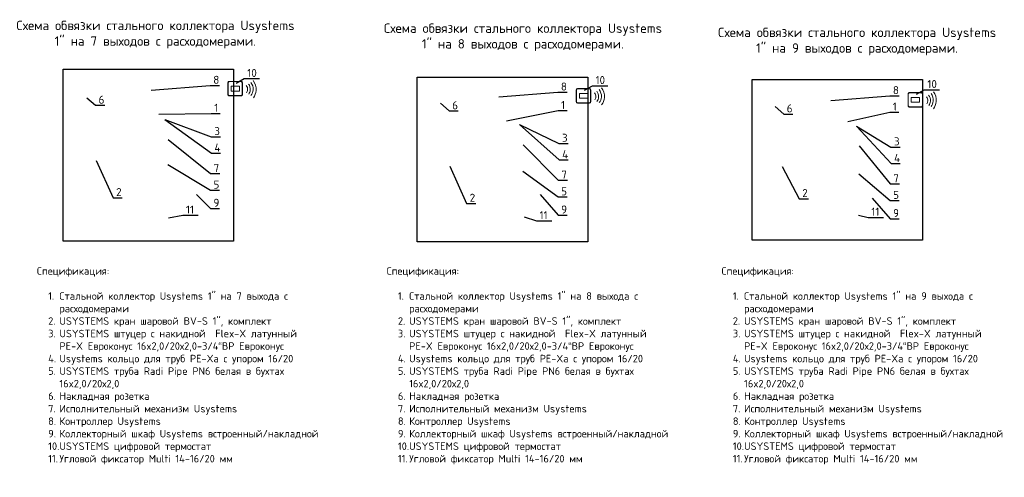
# Model space of a CAD drawing. Header units: millimetres. Extents: x -67660 to 27978, y 1317 to 27296.
# Tile 6 of 8: x -21982 to 2483, y 15337 to 26716. Entities that reach past the tile are written whole.
import ezdxf
from ezdxf import colors
from ezdxf.entities.mleader import LeaderData, LeaderLine
from ezdxf.math import Vec2, Vec3

# ---------------------------------------------------------------- set-up
doc = ezdxf.new("R2010")
doc.units = ezdxf.units.MM
doc.linetypes.add('AI-Linetype-4', pattern=[0.705556, 0.352778, -0.352778])
doc.layers.add('Ebene 1', color=7, linetype='Continuous')
doc.styles.add('GOST-2.304_Type-B', font='isocpeur.ttf')
doc.styles.add('СПДС 20', font='isocpeur.ttf', dxfattribs={"height": 2.5})
picture_1 = doc.add_image_def('image7.jpg', size_in_pixel=(1200, 1213))
picture_2 = doc.add_image_def('image8.jpg', size_in_pixel=(1200, 1161))
picture_3 = doc.add_image_def('image9.jpg', size_in_pixel=(1200, 1131))

# ---------------------------------------------------------------- blocks, each defined once
blk = doc.blocks.new('_None')
blk = doc.blocks.new('block 4')
at = {"layer": 'Ebene 1', "color": 250, "lineweight": 9, "true_color": 0x231f20}
for points in [[(66.18, 168.17), (66.7, 167.47), (66.98, 166.58), (66.9, 165.65), (66.84, 164.95), (66.58, 164.31), (66.19, 163.78)], [(66.97, 168.77), (67.65, 167.86), (68.02, 166.7), (67.91, 165.47), (67.83, 164.55), (67.5, 163.72), (66.98, 163.03)], [(64.64, 167.08), (64.95, 166.7), (65.12, 166.2), (65.07, 165.67), (65.04, 165.31), (64.92, 164.99), (64.72, 164.71)], [(65.37, 167.61), (65.8, 167.06), (66.03, 166.36), (65.97, 165.61), (65.92, 165.08), (65.73, 164.59), (65.43, 164.18)]]:
    blk.add_open_spline(points, degree=3, knots=[0, 0, 0, 0, 1, 1, 1, 2, 2, 2, 2], dxfattribs=at)
blk = doc.blocks.new('WMF0')
at = {"color": 229, "lineweight": 0}
for points, const_width in [([(9.021, -4.213), (9.018, -4.229), (9.004, -4.261), (8.981, -4.285), (8.951, -4.296), (8.935, -4.298), (8.242, -4.298), (8.224, -4.296), (8.194, -4.285), (8.171, -4.261), (8.157, -4.229), (8.157, -4.213), (8.157, -3.52), (8.157, -3.504), (8.171, -3.471), (8.194, -3.448), (8.224, -3.437), (8.242, -3.435), (8.935, -3.435), (8.951, -3.437), (8.981, -3.448), (9.004, -3.471), (9.018, -3.504), (9.021, -3.52), (9.021, -4.213)], 0.0138), ([(9.023, -3.713), (9.016, -3.713), (9.016, -3.63), (9.023, -3.63), (9.023, -3.713)], 0.00461), ([(9.023, -3.909), (9.016, -3.909), (9.016, -3.824), (9.023, -3.824), (9.023, -3.909)], 0.00461), ([(9.023, -4.103), (9.016, -4.103), (9.016, -4.02), (9.023, -4.02), (9.023, -4.103)], 0.00461)]:
    blk.add_lwpolyline(points, close=True, dxfattribs=dict(at, const_width=const_width))
at = {"color": 7, "lineweight": 0}
for points in [[(9.021, -4.213), (9.018, -4.229), (9.004, -4.261), (8.981, -4.285), (8.951, -4.296), (8.935, -4.298), (8.242, -4.298), (8.224, -4.296), (8.194, -4.285), (8.171, -4.261), (8.157, -4.229), (8.157, -4.213), (8.157, -3.52), (8.157, -3.504), (8.171, -3.471), (8.194, -3.448), (8.224, -3.437), (8.242, -3.435), (8.935, -3.435), (8.951, -3.437), (8.981, -3.448), (9.004, -3.471), (9.018, -3.504), (9.021, -3.52), (9.021, -4.213)], [(8.242, -4.282), (8.214, -4.28), (8.175, -4.241), (8.171, -4.213), (8.171, -3.52), (8.175, -3.492), (8.214, -3.453), (8.242, -3.451), (8.935, -3.451), (8.963, -3.453), (9, -3.492), (9.004, -3.52), (9.004, -4.213), (9, -4.241), (8.963, -4.28), (8.935, -4.282), (8.242, -4.282)], [(8.836, -3.978), (8.834, -3.99), (8.82, -4.006), (8.809, -4.006), (8.369, -4.006), (8.357, -4.006), (8.341, -3.99), (8.341, -3.978), (8.341, -3.755), (8.341, -3.743), (8.357, -3.727), (8.369, -3.727), (8.809, -3.727), (8.82, -3.727), (8.834, -3.743), (8.836, -3.755), (8.836, -3.978)], [(9.023, -3.713), (9.016, -3.713), (9.016, -3.63), (9.023, -3.63), (9.023, -3.713)], [(9.023, -3.909), (9.016, -3.909), (9.016, -3.824), (9.023, -3.824), (9.023, -3.909)], [(9.023, -4.103), (9.016, -4.103), (9.016, -4.02), (9.023, -4.02), (9.023, -4.103)]]:
    blk.add_lwpolyline(points, close=True, dxfattribs=at)
at = {"color": 229, "lineweight": 0}
for points in [[(8.242, -4.282), (8.214, -4.28), (8.175, -4.241), (8.171, -4.213), (8.171, -3.52), (8.175, -3.492), (8.214, -3.453), (8.242, -3.451), (8.935, -3.451), (8.963, -3.453), (9, -3.492), (9.004, -3.52), (9.004, -4.213), (9, -4.241), (8.963, -4.28), (8.935, -4.282), (8.242, -4.282)], [(8.836, -3.978), (8.834, -3.99), (8.82, -4.006), (8.809, -4.006), (8.369, -4.006), (8.357, -4.006), (8.341, -3.99), (8.341, -3.978), (8.341, -3.755), (8.341, -3.743), (8.357, -3.727), (8.369, -3.727), (8.809, -3.727), (8.82, -3.727), (8.834, -3.743), (8.836, -3.755), (8.836, -3.978)]]:
    blk.add_lwpolyline(points, close=True, dxfattribs=at)

msp = doc.modelspace()

# ---------------------------------------------------------------- block references
at = {"linetype": 'AI-Linetype-4', "lineweight": 25, "xscale": 419.0652131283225, "yscale": 419.0652131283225, "zscale": 419.0652131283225}
for p in [(-20225, 26621), (-11571, 26443), (-3326, 26343)]:
    msp.add_blockref('WMF0', p, dxfattribs=at)
at = {"layer": 'Ebene 1', "lineweight": 25, "xscale": 74.36840647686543, "yscale": 74.36840647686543, "zscale": 74.36840647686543}
for p in [(-21158, 12651), (-12504, 12473), (-4259, 12373)]:
    msp.add_blockref('block 4', p, dxfattribs=at)

# ---------------------------------------------------------------- texts
at = {"char_height": 233.21, "width": 7087.53, "attachment_point": 1, "style": 'GOST-2.304_Type-B'}
for s, insert in [('\\pxqc;Cхема обвязки стального коллектора Usystems 1" на 7 выходов с расходомерами. ', (-22156, 26689)), ('\\pxqc;Cхема обвязки стального коллектора Usystems 1" на 8 выходов с расходомерами. ', (-13024, 26620)), ('\\pxqc;Cхема обвязки стального коллектора Usystems 1" на 9 выходов с расходомерами. ', (-4721, 26516))]:
    msp.add_mtext(s, dxfattribs=dict(at, insert=insert))
at = {"lineweight": 25, "char_height": 186.66, "attachment_point": 1, "style": 'GOST-2.304_Type-B'}
for s, insert in [('Спецификация:\\P\\P\\pxi-1.5,l3,sm1,t3;1.^IСтальной коллектор Usystems 1" на 7 выхода с расходомерами \\P2.^IUSYSTEMS кран шаровой BV-S 1", комплект \\P3.^IUSYSTEMS штуцер с накидной  Flex-X латунный PE-X Евроконус 16x2,0/20х2,0-3/4“ВР Евроконус\\P4.^IUsystems кольцо для труб PE-Xa с упором 16/20\\P5.^IUSYSTEMS труба Radi Pipe PN6 белая в бухтах 16x2,0/20х2,0 \\P6.^IНакладная розетка\\P7.^IИсполнительный механизм Usystems   \\P8.^IКонтроллер Usystems \\P9.^IКоллекторный шкаф Usystems встроенный/накладной\\P10.^IUSYSTEMS цифровой термостат \\P11.^IУгловой фиксатор Multi 14-16/20 мм', (-21554, 20561)), ('Спецификация:\\P\\P\\pxi-1.5,l3,sm1,t3;1.^IСтальной коллектор Usystems 1" на 8 выхода с расходомерами \\P2.^IUSYSTEMS кран шаровой BV-S 1", комплект \\P3.^IUSYSTEMS штуцер с накидной  Flex-X латунный PE-X Евроконус 16x2,0/20х2,0-3/4“ВР Евроконус\\P4.^IUsystems кольцо для труб PE-Xa с упором 16/20\\P5.^IUSYSTEMS труба Radi Pipe PN6 белая в бухтах 16x2,0/20х2,0 \\P6.^IНакладная розетка\\P7.^IИсполнительный механизм Usystems   \\P8.^IКонтроллер Usystems \\P9.^IКоллекторный шкаф Usystems встроенный/накладной\\P10.^IUSYSTEMS цифровой термостат \\P11.^IУгловой фиксатор Multi 14-16/20 мм', (-12864, 20561)), ('Спецификация:\\P\\P\\pxi-1.5,l3,sm1,t3;1.^IСтальной коллектор Usystems 1" на 9 выхода с расходомерами \\P2.^IUSYSTEMS кран шаровой BV-S 1", комплект \\P3.^IUSYSTEMS штуцер с накидной  Flex-X латунный PE-X Евроконус 16x2,0/20х2,0-3/4“ВР Евроконус\\P4.^IUsystems кольцо для труб PE-Xa с упором 16/20\\P5.^IUSYSTEMS труба Radi Pipe PN6 белая в бухтах 16x2,0/20х2,0 \\P6.^IНакладная розетка\\P7.^IИсполнительный механизм Usystems   \\P8.^IКонтроллер Usystems \\P9.^IКоллекторный шкаф Usystems встроенный/накладной\\P10.^IUSYSTEMS цифровой термостат \\P11.^IУгловой фиксатор Multi 14-16/20 мм', (-4542, 20561))]:
    msp.add_mtext_dynamic_manual_height_columns(s, width=7088.74, gutter_width=132, heights=[5473], dxfattribs=dict(at, insert=insert))

# ---------------------------------------------------------------- pictures from other files: only their frames are drawn
image = msp.add_image(picture_1, insert=(-20902, 21207), size_in_units=(4233, 4279))
image.dxf.flags = 15
image = msp.add_image(picture_2, insert=(-12102, 21194), size_in_units=(4233, 4096))
image.dxf.flags = 15
image = msp.add_image(picture_3, insert=(-3779, 21237), size_in_units=(4233, 3990))
image.dxf.flags = 15

# ---------------------------------------------------------------- leaders
ml = msp.add_multileader_mtext('Standard')
ml.set_content('10', color=256, style='СПДС 20')
ml.set_leader_properties()
ml.set_arrow_properties(name='NONE')
ml.build(insert=Vec2(0, 0))
ml.multileader.update_dxf_attribs({"text_left_attachment_type": 6, "text_right_attachment_type": 6, "dogleg_length": 0, "arrow_head_size": 150, "scale": 10})
ctx = ml.context
ctx.base_point, ctx.scale, ctx.char_height, ctx.arrow_head_size, ctx.landing_gap_size, ctx.plane_origin = Vec3(-16403, 25252), 10, 200, 150, 75, Vec3(-16215, 23893)
ctx.left_attachment, ctx.right_attachment = 6, 6
notes = []
notes.append((ctx, [(0, (1, 1, 0), (-16403, 25252), (1, 0), 0, [(0, [(-16601, 25141)], 0, [])])]))
ctx.mtext.insert, ctx.mtext.flow_direction = Vec3(-16328, 25492), 5
ml = msp.add_multileader_mtext('Standard')
ml.set_content('8', color=256, style='СПДС 20')
ml.set_leader_properties()
ml.set_arrow_properties(name='NONE')
ml.build(insert=Vec2(0, 0))
ml.multileader.update_dxf_attribs({"text_left_attachment_type": 6, "text_right_attachment_type": 6, "dogleg_length": 0, "arrow_head_size": 150, "scale": 10})
ctx = ml.context
ctx.base_point, ctx.scale, ctx.char_height, ctx.arrow_head_size, ctx.landing_gap_size, ctx.plane_origin = Vec3(-17248, 25080), 10, 200, 150, 75, Vec3(-17464, 23746)
ctx.left_attachment, ctx.right_attachment = 6, 6
notes.append((ctx, [(0, (1, 1, 0), (-17248, 25080), (1, 0), 0, [(0, [(-18715, 24964)], 0, [])])]))
ctx.mtext.insert, ctx.mtext.flow_direction = Vec3(-17173, 25320), 5
ml = msp.add_multileader_mtext('Standard')
ml.set_content('10', color=256, style='СПДС 20')
ml.set_leader_properties()
ml.set_arrow_properties(name='NONE')
ml.build(insert=Vec2(0, 0))
ml.multileader.update_dxf_attribs({"text_left_attachment_type": 6, "text_right_attachment_type": 6, "dogleg_length": 0, "arrow_head_size": 150, "scale": 10})
ctx = ml.context
ctx.base_point, ctx.scale, ctx.char_height, ctx.arrow_head_size, ctx.landing_gap_size, ctx.plane_origin = Vec3(-7749, 25074), 10, 200, 150, 75, Vec3(-7561, 23715)
ctx.left_attachment, ctx.right_attachment = 6, 6
notes.append((ctx, [(0, (1, 1, 0), (-7749, 25074), (1, 0), 0, [(0, [(-7947, 24962)], 0, [])])]))
ctx.mtext.insert, ctx.mtext.flow_direction = Vec3(-7674, 25314), 5
ml = msp.add_multileader_mtext('Standard')
ml.set_content('10', color=256, style='СПДС 20')
ml.set_leader_properties()
ml.set_arrow_properties(name='NONE')
ml.build(insert=Vec2(0, 0))
ml.multileader.update_dxf_attribs({"text_left_attachment_type": 6, "text_right_attachment_type": 6, "dogleg_length": 0, "arrow_head_size": 150, "scale": 10})
ctx = ml.context
ctx.base_point, ctx.scale, ctx.char_height, ctx.arrow_head_size, ctx.landing_gap_size, ctx.plane_origin = Vec3(496, 24974), 10, 200, 150, 75, Vec3(684, 23615)
ctx.left_attachment, ctx.right_attachment = 6, 6
notes.append((ctx, [(0, (1, 1, 0), (496, 24974), (1, 0), 0, [(0, [(298, 24862)], 0, [])])]))
ctx.mtext.insert, ctx.mtext.flow_direction = Vec3(571, 25214), 5
ml = msp.add_multileader_mtext('Standard')
ml.set_content('8', color=256, style='СПДС 20')
ml.set_leader_properties()
ml.set_arrow_properties(name='NONE')
ml.build(insert=Vec2(0, 0))
ml.multileader.update_dxf_attribs({"text_left_attachment_type": 6, "text_right_attachment_type": 6, "dogleg_length": 0, "arrow_head_size": 150, "scale": 10})
ctx = ml.context
ctx.base_point, ctx.scale, ctx.char_height, ctx.arrow_head_size, ctx.landing_gap_size, ctx.plane_origin = Vec3(-8610, 24913), 10, 200, 150, 75, Vec3(-8825, 23579)
ctx.left_attachment, ctx.right_attachment = 6, 6
notes.append((ctx, [(0, (1, 1, 0), (-8610, 24913), (1, 0), 0, [(0, [(-10076, 24797)], 0, [])])]))
ctx.mtext.insert, ctx.mtext.flow_direction = Vec3(-8535, 25153), 5
ml = msp.add_multileader_mtext('Standard')
ml.set_content('8', color=256, style='СПДС 20')
ml.set_leader_properties()
ml.set_arrow_properties(name='NONE')
ml.build(insert=Vec2(0, 0))
ml.multileader.update_dxf_attribs({"text_left_attachment_type": 6, "text_right_attachment_type": 6, "dogleg_length": 0, "arrow_head_size": 150, "scale": 10})
ctx = ml.context
ctx.base_point, ctx.scale, ctx.char_height, ctx.arrow_head_size, ctx.landing_gap_size, ctx.plane_origin = Vec3(-360, 24823), 10, 200, 150, 75, Vec3(-576, 23489)
ctx.left_attachment, ctx.right_attachment = 6, 6
notes.append((ctx, [(0, (1, 1, 0), (-360, 24823), (1, 0), 0, [(0, [(-1827, 24708)], 0, [])])]))
ctx.mtext.insert, ctx.mtext.flow_direction = Vec3(-285, 25063), 5
ml = msp.add_multileader_mtext('Standard')
ml.set_content('6', color=256, style='СПДС 20')
ml.set_leader_properties()
ml.set_arrow_properties(name='NONE')
ml.build(insert=Vec2(0, 0))
ml.multileader.update_dxf_attribs({"text_left_attachment_type": 6, "text_right_attachment_type": 6, "dogleg_length": 0, "arrow_head_size": 150, "scale": 10})
ctx = ml.context
ctx.base_point, ctx.scale, ctx.char_height, ctx.arrow_head_size, ctx.landing_gap_size, ctx.plane_origin = Vec3(-20097, 24586), 10, 200, 150, 75, Vec3(-19897, 23191)
ctx.left_attachment, ctx.right_attachment = 6, 6
notes.append((ctx, [(0, (1, 1, 0), (-20097, 24586), (1, 0), 0, [(0, [(-20313, 24776)], 0, [])])]))
ctx.mtext.insert, ctx.mtext.flow_direction = Vec3(-20022, 24826), 5
ml = msp.add_multileader_mtext('Standard')
ml.set_content('1', color=256, style='СПДС 20')
ml.set_leader_properties()
ml.set_arrow_properties(name='NONE')
ml.build(insert=Vec2(0, 0))
ml.multileader.update_dxf_attribs({"text_left_attachment_type": 6, "text_right_attachment_type": 6, "dogleg_length": 0, "arrow_head_size": 150, "scale": 10})
ctx = ml.context
ctx.base_point, ctx.scale, ctx.char_height, ctx.arrow_head_size, ctx.landing_gap_size, ctx.plane_origin = Vec3(-17225, 24384), 10, 200, 150, 75, Vec3(-17267, 22962)
ctx.left_attachment, ctx.right_attachment = 6, 6
notes.append((ctx, [(0, (1, 1, 0), (-17225, 24384), (1, 0), 0, [(0, [(-18526, 24364)], 0, [])])]))
ctx.mtext.insert, ctx.mtext.flow_direction = Vec3(-17150, 24624), 5
ml = msp.add_multileader_mtext('Standard')
ml.set_content('6', color=256, style='СПДС 20')
ml.set_leader_properties()
ml.set_arrow_properties(name='NONE')
ml.build(insert=Vec2(0, 0))
ml.multileader.update_dxf_attribs({"text_left_attachment_type": 6, "text_right_attachment_type": 6, "dogleg_length": 0, "arrow_head_size": 150, "scale": 10})
ctx = ml.context
ctx.base_point, ctx.scale, ctx.char_height, ctx.arrow_head_size, ctx.landing_gap_size, ctx.plane_origin = Vec3(-11311, 24446), 10, 200, 150, 75, Vec3(-11112, 23051)
ctx.left_attachment, ctx.right_attachment = 6, 6
notes.append((ctx, [(0, (1, 1, 0), (-11311, 24446), (1, 0), 0, [(0, [(-11527, 24636)], 0, [])])]))
ctx.mtext.insert, ctx.mtext.flow_direction = Vec3(-11236, 24686), 5
ml = msp.add_multileader_mtext('Standard')
ml.set_content('1', color=256, style='СПДС 20')
ml.set_leader_properties()
ml.set_arrow_properties(name='NONE')
ml.build(insert=Vec2(0, 0))
ml.multileader.update_dxf_attribs({"text_left_attachment_type": 6, "text_right_attachment_type": 6, "dogleg_length": 0, "arrow_head_size": 150, "scale": 10})
ctx = ml.context
ctx.base_point, ctx.scale, ctx.char_height, ctx.arrow_head_size, ctx.landing_gap_size, ctx.plane_origin = Vec3(-8605, 24455), 10, 200, 150, 75, Vec3(-8628, 22795)
ctx.left_attachment, ctx.right_attachment = 6, 6
notes.append((ctx, [(0, (1, 1, 0), (-8605, 24455), (1, 0), 0, [(0, [(-9887, 24197)], 0, [])])]))
ctx.mtext.insert, ctx.mtext.flow_direction = Vec3(-8530, 24695), 5
ml = msp.add_multileader_mtext('Standard')
ml.set_content('6', color=256, style='СПДС 20')
ml.set_leader_properties()
ml.set_arrow_properties(name='NONE')
ml.build(insert=Vec2(0, 0))
ml.multileader.update_dxf_attribs({"text_left_attachment_type": 6, "text_right_attachment_type": 6, "dogleg_length": 0, "arrow_head_size": 150, "scale": 10})
ctx = ml.context
ctx.base_point, ctx.scale, ctx.char_height, ctx.arrow_head_size, ctx.landing_gap_size, ctx.plane_origin = Vec3(-2998, 24369), 10, 200, 150, 75, Vec3(-2798, 22974)
ctx.left_attachment, ctx.right_attachment = 6, 6
notes.append((ctx, [(0, (1, 1, 0), (-2998, 24369), (1, 0), 0, [(0, [(-3214, 24558)], 0, [])])]))
ctx.mtext.insert, ctx.mtext.flow_direction = Vec3(-2923, 24609), 5
ml = msp.add_multileader_mtext('Standard')
ml.set_content('1', color=256, style='СПДС 20')
ml.set_leader_properties()
ml.set_arrow_properties(name='NONE')
ml.build(insert=Vec2(0, 0))
ml.multileader.update_dxf_attribs({"text_left_attachment_type": 6, "text_right_attachment_type": 6, "dogleg_length": 0, "arrow_head_size": 150, "scale": 10})
ctx = ml.context
ctx.base_point, ctx.scale, ctx.char_height, ctx.arrow_head_size, ctx.landing_gap_size, ctx.plane_origin = Vec3(-363, 24416), 10, 200, 150, 75, Vec3(-379, 22706)
ctx.left_attachment, ctx.right_attachment = 6, 6
notes.append((ctx, [(0, (1, 1, 0), (-363, 24416), (1, 0), 0, [(0, [(-1408, 24182)], 0, [])])]))
ctx.mtext.insert, ctx.mtext.flow_direction = Vec3(-288, 24656), 5
ml = msp.add_multileader_mtext('Standard')
ml.set_content('3', color=256, style='СПДС 20')
ml.set_leader_properties()
ml.set_arrow_properties(name='NONE')
ml.build(insert=Vec2(0, 0))
ml.multileader.update_dxf_attribs({"text_left_attachment_type": 6, "text_right_attachment_type": 6, "dogleg_length": 0, "arrow_head_size": 150, "scale": 10})
ctx = ml.context
ctx.base_point, ctx.scale, ctx.char_height, ctx.arrow_head_size, ctx.landing_gap_size, ctx.plane_origin = Vec3(-17222, 23806), 10, 200, 150, 75, Vec3(-17110, 22238)
ctx.left_attachment, ctx.right_attachment = 6, 6
notes.append((ctx, [(0, (1, 1, 0), (-17222, 23806), (1, 0), 0, [(0, [(-18376, 24236)], 0, [])])]))
ctx.mtext.insert, ctx.mtext.flow_direction = Vec3(-17147, 24046), 5
ml = msp.add_multileader_mtext('Standard')
ml.set_content('4', color=256, style='СПДС 20')
ml.set_leader_properties()
ml.set_arrow_properties(name='NONE')
ml.build(insert=Vec2(0, 0))
ml.multileader.update_dxf_attribs({"text_left_attachment_type": 6, "text_right_attachment_type": 6, "dogleg_length": 0, "arrow_head_size": 150, "scale": 10})
ctx = ml.context
ctx.base_point, ctx.scale, ctx.char_height, ctx.arrow_head_size, ctx.landing_gap_size, ctx.plane_origin = Vec3(-17217, 23396), 10, 200, 150, 75, Vec3(-17109, 22523)
ctx.left_attachment, ctx.right_attachment = 6, 6
notes.append((ctx, [(0, (1, 1, 0), (-17217, 23396), (1, 0), 0, [(0, [(-18376, 24236)], 0, [])])]))
ctx.mtext.insert, ctx.mtext.flow_direction = Vec3(-17142, 23636), 5
ml = msp.add_multileader_mtext('Standard')
ml.set_content('3', color=256, style='СПДС 20')
ml.set_leader_properties()
ml.set_arrow_properties(name='NONE')
ml.build(insert=Vec2(0, 0))
ml.multileader.update_dxf_attribs({"text_left_attachment_type": 6, "text_right_attachment_type": 6, "dogleg_length": 0, "arrow_head_size": 150, "scale": 10})
ctx = ml.context
ctx.base_point, ctx.scale, ctx.char_height, ctx.arrow_head_size, ctx.landing_gap_size, ctx.plane_origin = Vec3(-8583, 23639), 10, 200, 150, 75, Vec3(-8472, 22070)
ctx.left_attachment, ctx.right_attachment = 6, 6
notes.append((ctx, [(0, (1, 1, 0), (-8583, 23639), (1, 0), 0, [(0, [(-9562, 24113)], 0, [])])]))
ctx.mtext.insert, ctx.mtext.flow_direction = Vec3(-8508, 23879), 5
ml = msp.add_multileader_mtext('Standard')
ml.set_content('4', color=256, style='СПДС 20')
ml.set_leader_properties()
ml.set_arrow_properties(name='NONE')
ml.build(insert=Vec2(0, 0))
ml.multileader.update_dxf_attribs({"text_left_attachment_type": 6, "text_right_attachment_type": 6, "dogleg_length": 0, "arrow_head_size": 150, "scale": 10})
ctx = ml.context
ctx.base_point, ctx.scale, ctx.char_height, ctx.arrow_head_size, ctx.landing_gap_size, ctx.plane_origin = Vec3(-8578, 23229), 10, 200, 150, 75, Vec3(-8471, 22356)
ctx.left_attachment, ctx.right_attachment = 6, 6
notes.append((ctx, [(0, (1, 1, 0), (-8578, 23229), (1, 0), 0, [(0, [(-9562, 24113)], 0, [])])]))
ctx.mtext.insert, ctx.mtext.flow_direction = Vec3(-8503, 23469), 5
ml = msp.add_multileader_mtext('Standard')
ml.set_content('3', color=256, style='СПДС 20')
ml.set_leader_properties()
ml.set_arrow_properties(name='NONE')
ml.build(insert=Vec2(0, 0))
ml.multileader.update_dxf_attribs({"text_left_attachment_type": 6, "text_right_attachment_type": 6, "dogleg_length": 0, "arrow_head_size": 150, "scale": 10})
ctx = ml.context
ctx.base_point, ctx.scale, ctx.char_height, ctx.arrow_head_size, ctx.landing_gap_size, ctx.plane_origin = Vec3(-334, 23549), 10, 200, 150, 75, Vec3(-222, 21981)
ctx.left_attachment, ctx.right_attachment = 6, 6
notes.append((ctx, [(0, (1, 1, 0), (-334, 23549), (1, 0), 0, [(0, [(-1192, 24065)], 0, [])])]))
ctx.mtext.insert, ctx.mtext.flow_direction = Vec3(-259, 23789), 5
ml = msp.add_multileader_mtext('Standard')
ml.set_content('4', color=256, style='СПДС 20')
ml.set_leader_properties()
ml.set_arrow_properties(name='NONE')
ml.build(insert=Vec2(0, 0))
ml.multileader.update_dxf_attribs({"text_left_attachment_type": 6, "text_right_attachment_type": 6, "dogleg_length": 0, "arrow_head_size": 150, "scale": 10})
ctx = ml.context
ctx.base_point, ctx.scale, ctx.char_height, ctx.arrow_head_size, ctx.landing_gap_size, ctx.plane_origin = Vec3(-329, 23139), 10, 200, 150, 75, Vec3(-221, 22266)
ctx.left_attachment, ctx.right_attachment = 6, 6
notes.append((ctx, [(0, (1, 1, 0), (-329, 23139), (1, 0), 0, [(0, [(-1192, 24065)], 0, [])])]))
ctx.mtext.insert, ctx.mtext.flow_direction = Vec3(-254, 23379), 5
ml = msp.add_multileader_mtext('Standard')
ml.set_content('7', color=256, style='СПДС 20')
ml.set_leader_properties()
ml.set_arrow_properties(name='NONE')
ml.build(insert=Vec2(0, 0))
ml.multileader.update_dxf_attribs({"text_left_attachment_type": 6, "text_right_attachment_type": 6, "dogleg_length": 0, "arrow_head_size": 150, "scale": 10})
ctx = ml.context
ctx.base_point, ctx.scale, ctx.char_height, ctx.arrow_head_size, ctx.landing_gap_size, ctx.plane_origin = Vec3(-17239, 22891), 10, 200, 150, 75, Vec3(-17794, 21620)
ctx.left_attachment, ctx.right_attachment = 6, 6
notes.append((ctx, [(0, (1, 1, 0), (-17239, 22891), (1, 0), 0, [(0, [(-18291, 23740)], 0, [])])]))
ctx.mtext.insert, ctx.mtext.flow_direction = Vec3(-17164, 23131), 5
ml = msp.add_multileader_mtext('Standard')
ml.set_content('7', color=256, style='СПДС 20')
ml.set_leader_properties()
ml.set_arrow_properties(name='NONE')
ml.build(insert=Vec2(0, 0))
ml.multileader.update_dxf_attribs({"text_left_attachment_type": 6, "text_right_attachment_type": 6, "dogleg_length": 0, "arrow_head_size": 150, "scale": 10})
ctx = ml.context
ctx.base_point, ctx.scale, ctx.char_height, ctx.arrow_head_size, ctx.landing_gap_size, ctx.plane_origin = Vec3(-8600, 22724), 10, 200, 150, 75, Vec3(-9155, 21453)
ctx.left_attachment, ctx.right_attachment = 6, 6
notes.append((ctx, [(0, (1, 1, 0), (-8600, 22724), (1, 0), 0, [(0, [(-9472, 23605)], 0, [])])]))
ctx.mtext.insert, ctx.mtext.flow_direction = Vec3(-8525, 22964), 5
ml = msp.add_multileader_mtext('Standard')
ml.set_content('7', color=256, style='СПДС 20')
ml.set_leader_properties()
ml.set_arrow_properties(name='NONE')
ml.build(insert=Vec2(0, 0))
ml.multileader.update_dxf_attribs({"text_left_attachment_type": 6, "text_right_attachment_type": 6, "dogleg_length": 0, "arrow_head_size": 150, "scale": 10})
ctx = ml.context
ctx.base_point, ctx.scale, ctx.char_height, ctx.arrow_head_size, ctx.landing_gap_size, ctx.plane_origin = Vec3(-351, 22634), 10, 200, 150, 75, Vec3(-906, 21363)
ctx.left_attachment, ctx.right_attachment = 6, 6
notes.append((ctx, [(0, (1, 1, 0), (-351, 22634), (1, 0), 0, [(0, [(-1121, 23578)], 0, [])])]))
ctx.mtext.insert, ctx.mtext.flow_direction = Vec3(-276, 22874), 5
ml = msp.add_multileader_mtext('Standard')
ml.set_content('2', color=256, style='СПДС 20')
ml.set_leader_properties()
ml.set_arrow_properties(name='NONE')
ml.build(insert=Vec2(0, 0))
ml.multileader.update_dxf_attribs({"text_left_attachment_type": 6, "text_right_attachment_type": 6, "dogleg_length": 0, "arrow_head_size": 150, "scale": 10})
ctx = ml.context
ctx.base_point, ctx.scale, ctx.char_height, ctx.arrow_head_size, ctx.landing_gap_size, ctx.plane_origin = Vec3(-19661, 22288), 10, 200, 150, 75, Vec3(-19668, 20674)
ctx.left_attachment, ctx.right_attachment = 6, 6
notes.append((ctx, [(0, (1, 1, 0), (-19661, 22288), (1, 0), 0, [(0, [(-20083, 23216)], 0, [])])]))
ctx.mtext.insert, ctx.mtext.flow_direction = Vec3(-19586, 22528), 5
ml = msp.add_multileader_mtext('Standard')
ml.set_content('5', color=256, style='СПДС 20')
ml.set_leader_properties()
ml.set_arrow_properties(name='NONE')
ml.build(insert=Vec2(0, 0))
ml.multileader.update_dxf_attribs({"text_left_attachment_type": 6, "text_right_attachment_type": 6, "dogleg_length": 0, "arrow_head_size": 150, "scale": 10})
ctx = ml.context
ctx.base_point, ctx.scale, ctx.char_height, ctx.arrow_head_size, ctx.landing_gap_size, ctx.plane_origin = Vec3(-17242, 22476), 10, 200, 150, 75, Vec3(-17167, 21977)
ctx.left_attachment, ctx.right_attachment = 6, 6
notes.append((ctx, [(0, (1, 1, 0), (-17242, 22476), (1, 0), 0, [(0, [(-18304, 23113)], 0, [])])]))
ctx.mtext.insert, ctx.mtext.flow_direction = Vec3(-17167, 22716), 5
ml = msp.add_multileader_mtext('Standard')
ml.set_content('2', color=256, style='СПДС 20')
ml.set_leader_properties()
ml.set_arrow_properties(name='NONE')
ml.build(insert=Vec2(0, 0))
ml.multileader.update_dxf_attribs({"text_left_attachment_type": 6, "text_right_attachment_type": 6, "dogleg_length": 0, "arrow_head_size": 150, "scale": 10})
ctx = ml.context
ctx.base_point, ctx.scale, ctx.char_height, ctx.arrow_head_size, ctx.landing_gap_size, ctx.plane_origin = Vec3(-10876, 22148), 10, 200, 150, 75, Vec3(-10883, 20534)
ctx.left_attachment, ctx.right_attachment = 6, 6
notes.append((ctx, [(0, (1, 1, 0), (-10876, 22148), (1, 0), 0, [(0, [(-11298, 23076)], 0, [])])]))
ctx.mtext.insert, ctx.mtext.flow_direction = Vec3(-10801, 22388), 5
ml = msp.add_multileader_mtext('Standard')
ml.set_content('2', color=256, style='СПДС 20')
ml.set_leader_properties()
ml.set_arrow_properties(name='NONE')
ml.build(insert=Vec2(0, 0))
ml.multileader.update_dxf_attribs({"text_left_attachment_type": 6, "text_right_attachment_type": 6, "dogleg_length": 0, "arrow_head_size": 150, "scale": 10})
ctx = ml.context
ctx.base_point, ctx.scale, ctx.char_height, ctx.arrow_head_size, ctx.landing_gap_size, ctx.plane_origin = Vec3(-2613, 22264), 10, 200, 150, 75, Vec3(-2569, 20457)
ctx.left_attachment, ctx.right_attachment = 6, 6
notes.append((ctx, [(0, (1, 1, 0), (-2613, 22264), (1, 0), 0, [(0, [(-3036, 23061)], 0, [])])]))
ctx.mtext.insert, ctx.mtext.flow_direction = Vec3(-2538, 22504), 5
ml = msp.add_multileader_mtext('Standard')
ml.set_content('5', color=256, style='СПДС 20')
ml.set_leader_properties()
ml.set_arrow_properties(name='NONE')
ml.build(insert=Vec2(0, 0))
ml.multileader.update_dxf_attribs({"text_left_attachment_type": 6, "text_right_attachment_type": 6, "dogleg_length": 0, "arrow_head_size": 150, "scale": 10})
ctx = ml.context
ctx.base_point, ctx.scale, ctx.char_height, ctx.arrow_head_size, ctx.landing_gap_size, ctx.plane_origin = Vec3(-8604, 22309), 10, 200, 150, 75, Vec3(-8529, 21810)
ctx.left_attachment, ctx.right_attachment = 6, 6
notes.append((ctx, [(0, (1, 1, 0), (-8604, 22309), (1, 0), 0, [(0, [(-9483, 22947)], 0, [])])]))
ctx.mtext.insert, ctx.mtext.flow_direction = Vec3(-8529, 22549), 5
ml = msp.add_multileader_mtext('Standard')
ml.set_content('5', color=256, style='СПДС 20')
ml.set_leader_properties()
ml.set_arrow_properties(name='NONE')
ml.build(insert=Vec2(0, 0))
ml.multileader.update_dxf_attribs({"text_left_attachment_type": 6, "text_right_attachment_type": 6, "dogleg_length": 0, "arrow_head_size": 150, "scale": 10})
ctx = ml.context
ctx.base_point, ctx.scale, ctx.char_height, ctx.arrow_head_size, ctx.landing_gap_size, ctx.plane_origin = Vec3(-354, 22220), 10, 200, 150, 75, Vec3(-279, 21720)
ctx.left_attachment, ctx.right_attachment = 6, 6
notes.append((ctx, [(0, (1, 1, 0), (-354, 22220), (1, 0), 0, [(0, [(-1128, 22880)], 0, [])])]))
ctx.mtext.insert, ctx.mtext.flow_direction = Vec3(-279, 22460), 5
ml = msp.add_multileader_mtext('Standard')
ml.set_content('9', color=256, style='СПДС 20')
ml.set_leader_properties()
ml.set_arrow_properties(name='NONE')
ml.build(insert=Vec2(0, 0))
ml.multileader.update_dxf_attribs({"text_left_attachment_type": 6, "text_right_attachment_type": 6, "dogleg_length": 0, "arrow_head_size": 150, "scale": 10})
ctx = ml.context
ctx.base_point, ctx.scale, ctx.char_height, ctx.arrow_head_size, ctx.landing_gap_size, ctx.plane_origin = Vec3(-17243, 22023), 10, 200, 150, 75, Vec3(-17304, 19879)
ctx.left_attachment, ctx.right_attachment = 6, 6
notes.append((ctx, [(0, (1, 1, 0), (-17243, 22023), (1, 0), 0, [(0, [(-17589, 22371)], 0, [])])]))
ctx.mtext.insert, ctx.mtext.flow_direction = Vec3(-17168, 22263), 5
ml = msp.add_multileader_mtext('Standard')
ml.set_content('9', color=256, style='СПДС 20')
ml.set_leader_properties()
ml.set_arrow_properties(name='NONE')
ml.build(insert=Vec2(0, 0))
ml.multileader.update_dxf_attribs({"text_left_attachment_type": 6, "text_right_attachment_type": 6, "dogleg_length": 0, "arrow_head_size": 150, "scale": 10})
ctx = ml.context
ctx.base_point, ctx.scale, ctx.char_height, ctx.arrow_head_size, ctx.landing_gap_size, ctx.plane_origin = Vec3(-8604, 21856), 10, 200, 150, 75, Vec3(-8666, 19712)
ctx.left_attachment, ctx.right_attachment = 6, 6
notes.append((ctx, [(0, (1, 1, 0), (-8604, 21856), (1, 0), 0, [(0, [(-9051, 22368)], 0, [])])]))
ctx.mtext.insert, ctx.mtext.flow_direction = Vec3(-8529, 22096), 5
ml = msp.add_multileader_mtext('Standard')
ml.set_content('9', color=256, style='СПДС 20')
ml.set_leader_properties()
ml.set_arrow_properties(name='NONE')
ml.build(insert=Vec2(0, 0))
ml.multileader.update_dxf_attribs({"text_left_attachment_type": 6, "text_right_attachment_type": 6, "dogleg_length": 0, "arrow_head_size": 150, "scale": 10})
ctx = ml.context
ctx.base_point, ctx.scale, ctx.char_height, ctx.arrow_head_size, ctx.landing_gap_size, ctx.plane_origin = Vec3(-355, 21766), 10, 200, 150, 75, Vec3(-416, 19623)
ctx.left_attachment, ctx.right_attachment = 6, 6
notes.append((ctx, [(0, (1, 1, 0), (-355, 21766), (1, 0), 0, [(0, [(-802, 22278)], 0, [])])]))
ctx.mtext.insert, ctx.mtext.flow_direction = Vec3(-280, 22006), 5
ml = msp.add_multileader_mtext('Standard')
ml.set_content('11', color=256, style='СПДС 20')
ml.set_leader_properties()
ml.set_arrow_properties(name='NONE')
ml.build(insert=Vec2(0, 0))
ml.multileader.update_dxf_attribs({"text_left_attachment_type": 6, "text_right_attachment_type": 6, "dogleg_length": 0, "arrow_head_size": 150, "scale": 10})
ctx = ml.context
ctx.base_point, ctx.scale, ctx.char_height, ctx.arrow_head_size, ctx.landing_gap_size, ctx.plane_origin = Vec3(-17926, 21854), 10, 200, 150, 75, Vec3(-18377, 19839)
ctx.left_attachment, ctx.right_attachment = 6, 6
notes.append((ctx, [(0, (1, 1, 0), (-17926, 21854), (1, 0), 0, [(0, [(-18283, 21790)], 0, [])])]))
ctx.mtext.insert, ctx.mtext.flow_direction = Vec3(-17851, 22094), 5
ml = msp.add_multileader_mtext('Standard')
ml.set_content('11', color=256, style='СПДС 20')
ml.set_leader_properties()
ml.set_arrow_properties(name='NONE')
ml.build(insert=Vec2(0, 0))
ml.multileader.update_dxf_attribs({"text_left_attachment_type": 6, "text_right_attachment_type": 6, "dogleg_length": 0, "arrow_head_size": 150, "scale": 10})
ctx = ml.context
ctx.base_point, ctx.scale, ctx.char_height, ctx.arrow_head_size, ctx.landing_gap_size, ctx.plane_origin = Vec3(-897, 21800), 10, 200, 150, 75, Vec3(-1278, 19622)
ctx.left_attachment, ctx.right_attachment = 6, 6
notes.append((ctx, [(0, (1, 1, 0), (-897, 21800), (1, 0), 0, [(0, [(-1140, 21858)], 0, [])])]))
ctx.mtext.insert, ctx.mtext.flow_direction = Vec3(-822, 22040), 5
ml = msp.add_multileader_mtext('Standard')
ml.set_content('11', color=256, style='СПДС 20')
ml.set_leader_properties()
ml.set_arrow_properties(name='NONE')
ml.build(insert=Vec2(0, 0))
ml.multileader.update_dxf_attribs({"text_left_attachment_type": 6, "text_right_attachment_type": 6, "dogleg_length": 0, "arrow_head_size": 150, "scale": 10})
ctx = ml.context
ctx.base_point, ctx.scale, ctx.char_height, ctx.arrow_head_size, ctx.landing_gap_size, ctx.plane_origin = Vec3(-9140, 21714), 10, 200, 150, 75, Vec3(-9592, 19699)
ctx.left_attachment, ctx.right_attachment = 6, 6
notes.append((ctx, [(0, (1, 1, 0), (-9140, 21714), (1, 0), 0, [(0, [(-9448, 21810)], 0, [])])]))
ctx.mtext.insert, ctx.mtext.flow_direction = Vec3(-9065, 21954), 5
for ctx, leaders in notes:
    for number, flags, end, landing, length, lines in leaders:
        leader = LeaderData()
        leader.index, (leader.has_last_leader_line, leader.has_dogleg_vector, leader.attachment_direction) = number, flags
        leader.last_leader_point, leader.dogleg_vector, leader.dogleg_length = Vec3(end), Vec3(landing), length
        for number, points, colour, breaks in lines:
            line = LeaderLine()
            line.index, line.vertices, line.color, line.breaks = number, Vec3.list(points), colors.encode_raw_color(colour), breaks
            leader.lines.append(line)
        ctx.leaders.append(leader)

doc.saveas('drawing.dxf')
